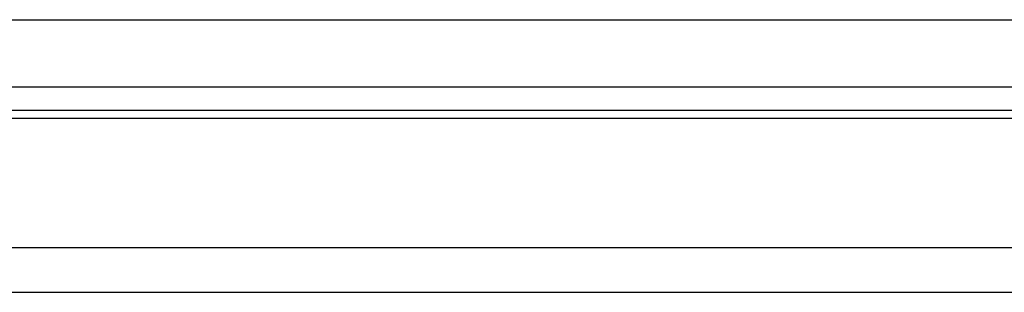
# Model space of a CAD drawing. Header units: millimetres. Extents: x 258 to 537, y -224 to -143.
# Tile 4 of 50: x 452 to 474, y -211 to -205. Entities that reach past the tile are written whole.
import ezdxf

# ---------------------------------------------------------------- set-up
doc = ezdxf.new("R2010")
doc.units = ezdxf.units.MM
doc.header["$LTSCALE"] = 0.1
doc.layers.add('OUT', color=3, linetype='CONTINUOUS')

msp = doc.modelspace()

# ---------------------------------------------------------------- linework, layer by layer
at = {"layer": 'OUT', "color": 0, "linetype": 'Continuous'}
msp.add_line((424.491, -204.909), (502.491, -204.909), dxfattribs=at)
at = {"layer": 'OUT', "color": 0}
for p, q in [((424.491, -206.409), (502.491, -206.409)), ((388.211, -206.936), (529.601, -206.936)), ((388.206, -207.116), (529.601, -207.116)), ((387.643, -210.009), (529.601, -210.009)), ((353.491, -211.009), (529.601, -211.009))]:
    msp.add_line(p, q, dxfattribs=at)

doc.saveas('drawing.dxf')
